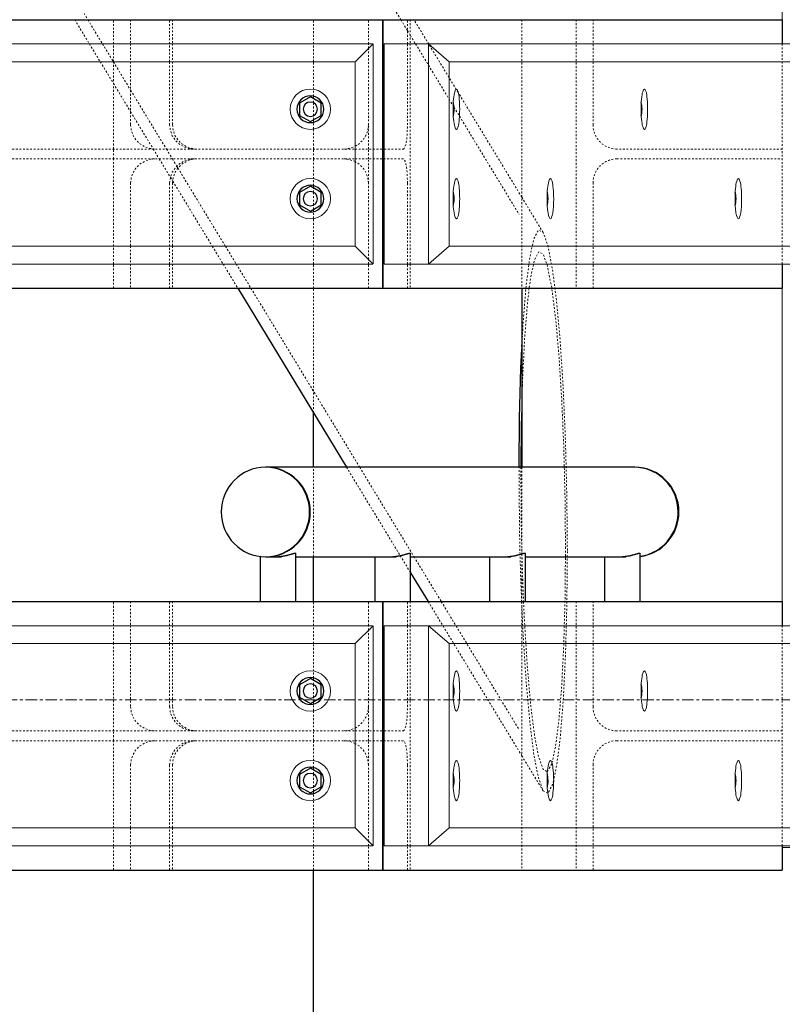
# Model space of a CAD drawing. Header units: millimetres. Extents: x -236694 to -141708, y -41476 to 103952.
# Tile 25 of 103: x -190462 to -189610, y -340 to 760. Entities that reach past the tile are written whole.
import ezdxf

# ---------------------------------------------------------------- set-up
doc = ezdxf.new("R2010")
doc.units = ezdxf.units.MM
doc.linetypes.add('Grid Line', pattern=[22.225, 12.7, -3.175, 3.175, -3.175])
doc.linetypes.add('XX-HIDDEN', pattern=[4, 2, -2])
for name, color, linetype, lineweight in [('N-CO-BC-BETONVORM-G', 50, 'Continuous', 25), ('N-CO-BC-BETONVORM-G-1', 50, 'XX-HIDDEN', 18), ('N-CO-BC-BETONVORM-GN', 10, 'XX-HIDDEN', 18), ('N-CO-KC-KUNSTSTOFVORM-G', 7, 'Continuous', 13), ('N-CO-SC-STAALVORM-G', 10, 'Continuous', 25), ('X-XX-AL-VERWIJZING-G-1', 7, 'Grid Line', 18)]:
    doc.layers.add(name, color=color, linetype=linetype, lineweight=lineweight)

# ---------------------------------------------------------------- blocks, each defined once
blk = doc.blocks.new('GM_Hakorit_2850 - GM_Hakorit_2850-3594086-Doorsnede 3 dubbel geleidewerk')
at = {"layer": 'N-CO-KC-KUNSTSTOFVORM-G'}
for p, q in [((-99861, 733), (-99861, 1137)), ((-99861, 83), (-99861, 487)), ((-99861, -165), (-99861, -163)), ((-99811.6, -165), (-99861, -165))]:
    blk.add_line(p, q, dxfattribs=at)
blk = doc.blocks.new('GM_Hakorit_2695 - GM_Hakorit_2695-V32-Doorsnede 3 dubbel geleidewerk')
at = {"layer": 'N-CO-KC-KUNSTSTOFVORM-G'}
for p, q in [((-100305.7, 733), (-100305.7, 487)), ((-100256.3, 733), (-100305.7, 733)), ((-100256.3, 487), (-100256.3, 733)), ((-99813.3, 733), (-100256.3, 733)), ((-100256.3, 733), (-100233.3, 713)), ((-99796.8, 713), (-99813.3, 733)), ((-99796.8, 713), (-100233.3, 713)), ((-100233.3, 713), (-100233.3, 507)), ((-99796.8, 507), (-99796.8, 713)), ((-100233.3, 507), (-100256.3, 487)), ((-99796.8, 507), (-100233.3, 507)), ((-99813.3, 487), (-99796.8, 507)), ((-100305.7, 487), (-100256.3, 487)), ((-99813.3, 487), (-100256.3, 487))]:
    blk.add_line(p, q, dxfattribs=at)
for centre, start_param, end_param in [((-100225.1, 660), 4.712389, 7.853982), ((-100015.1, 660), 4.712389, 7.853982), ((-99805.1, 660), 4.712389, 7.853982), ((-100225.1, 660), 1.570796, 4.712389), ((-100015.1, 660), 1.570796, 4.712389), ((-99805.1, 660), 1.570796, 4.712389), ((-100120.1, 560), 4.712389, 7.853982), ((-99910.1, 560), 4.712389, 7.853982), ((-99805.1, 560), 4.712389, 7.853982), ((-100225.1, 560), 4.712389, 7.853982), ((-100225.1, 560), 1.570796, 4.712389), ((-100120.1, 560), 1.570796, 3.141593), ((-100120.1, 560), 3.147996, 4.712389), ((-99910.1, 560), 1.570796, 3.141593), ((-99910.1, 560), 3.147996, 4.712389), ((-99805.1, 560), 1.570796, 4.712389)]:
    blk.add_ellipse(centre, major_axis=(0, 22.5), ratio=0.164399, start_param=start_param, end_param=end_param, dxfattribs=at)
blk = doc.blocks.new('GM_Hakorit_2695 - GM_Hakorit_2695-3716366-Doorsnede 3 dubbel geleidewerk')
at = {"layer": 'N-CO-KC-KUNSTSTOFVORM-G'}
for p, q in [((-100305.7, 2033), (-100305.7, 1787)), ((-100256.3, 2033), (-100305.7, 2033)), ((-100256.3, 1787), (-100256.3, 2033)), ((-99813.3, 2033), (-100256.3, 2033)), ((-100256.3, 2033), (-100233.3, 2013)), ((-99796.8, 2013), (-99813.3, 2033)), ((-99796.8, 2013), (-100233.3, 2013)), ((-100233.3, 2013), (-100233.3, 1807)), ((-99796.8, 1807), (-99796.8, 2013)), ((-100233.3, 1807), (-100256.3, 1787)), ((-99796.8, 1807), (-100233.3, 1807)), ((-99813.3, 1787), (-99796.8, 1807)), ((-100305.7, 1787), (-100256.3, 1787)), ((-99813.3, 1787), (-100256.3, 1787))]:
    blk.add_line(p, q, dxfattribs=at)
for centre, start_param, end_param in [((-100225.1, 1960), 4.712389, 7.853982), ((-100015.1, 1960), 4.712389, 7.853982), ((-99805.1, 1960), 4.712389, 7.853982), ((-100225.1, 1960), 1.570796, 4.712389), ((-100015.1, 1960), 1.570796, 4.712389), ((-99805.1, 1960), 1.570796, 4.712389), ((-100225.1, 1860), 4.712389, 7.853982), ((-100120.1, 1860), 4.712389, 7.853982), ((-99910.1, 1860), 4.712389, 7.853982), ((-99805.1, 1860), 4.712389, 7.853982), ((-100225.1, 1860), 1.570796, 4.712389), ((-100120.1, 1860), 1.570796, 4.712389), ((-99910.1, 1860), 1.570796, 4.712389), ((-99805.1, 1860), 1.570796, 4.712389)]:
    blk.add_ellipse(centre, major_axis=(0, 22.5), ratio=0.164399, start_param=start_param, end_param=end_param, dxfattribs=at)
blk = doc.blocks.new('GM_Hakorit_895 - GM_Hakorit_895-3717133-Doorsnede 3 dubbel geleidewerk')
at = {"layer": 'N-CO-KC-KUNSTSTOFVORM-G'}
for p, q in [((-101213.2, 2683), (-101193.2, 2663)), ((-101213.2, 2437.1), (-101213.2, 2682.9)), ((-100318.3, 2683), (-101213.1, 2683)), ((-100338.2, 2663), (-100318.2, 2683)), ((-100318.2, 2682.9), (-100318.2, 2437.1)), ((-100338.2, 2663), (-101193.2, 2663)), ((-101193.2, 2663), (-101193.2, 2457)), ((-100338.2, 2457), (-100338.2, 2663)), ((-101193.2, 2457), (-101213.2, 2437)), ((-100338.2, 2457), (-101193.2, 2457)), ((-100318.2, 2437), (-100338.2, 2457)), ((-100318.3, 2437), (-101213.1, 2437))]:
    blk.add_line(p, q, dxfattribs=at)
for centre, start, end in [((-101143.2, 2610), 0, 180), ((-100765.7, 2610), 360, 180), ((-100388.2, 2610), 0, 180), ((-101143.2, 2610), 180, 0), ((-100765.7, 2610), 180, 360), ((-100388.2, 2610), 180, 0), ((-101143.2, 2510), 0, 180), ((-100388.2, 2510), 0, 180), ((-101143.2, 2510), 180, 0), ((-100388.2, 2510), 180, 0)]:
    blk.add_arc(centre, 22.5, start, end, dxfattribs=at)
blk = doc.blocks.new('GM_Bouten_Moeren_Zeskant - M16-3610774-Doorsnede 3 dubbel geleidewerk')
at = {"layer": 'N-CO-SC-STAALVORM-G'}
for start_param, end_param in [(4.712389, 5.874896), (3.549882, 4.712389)]:
    blk.add_ellipse((-100124, 2510), major_axis=(0, 8), ratio=0.164399, start_param=start_param, end_param=end_param, dxfattribs=at)
blk = doc.blocks.new('GM_Bouten_Moeren_Zeskant - M16-V35-Doorsnede 3 dubbel geleidewerk')
at = {"layer": 'N-CO-SC-STAALVORM-G'}
for start_param, end_param in [(4.712389, 5.874896), (3.579119, 4.712389)]:
    blk.add_ellipse((-100124, -90), major_axis=(0, 8), ratio=0.164399, start_param=start_param, end_param=end_param, dxfattribs=at)
blk = doc.blocks.new('GM_Bouten_Moeren_Zeskant - M16-V40-Doorsnede 3 dubbel geleidewerk')
at = {"layer": 'N-CO-SC-STAALVORM-G'}
for p, q in [((-100765.7, 2623.9), (-100777.7, 2616.9)), ((-100753.7, 2616.9), (-100765.7, 2623.9)), ((-100777.7, 2616.9), (-100777.7, 2603.1)), ((-100753.7, 2603.1), (-100753.7, 2616.9)), ((-100777.7, 2603.1), (-100765.7, 2596.1)), ((-100765.7, 2596.1), (-100753.7, 2603.1))]:
    blk.add_line(p, q, dxfattribs=at)
for radius, start, end in [(15, 0, 180), (8, 0, 180), (15, 180, 0), (8, 180, 0)]:
    blk.add_arc((-100765.7, 2610), radius, start, end, dxfattribs=at)
blk = doc.blocks.new('GM_Haalbuis_2500 - GM_Haalbuis_2500-3644146-Doorsnede 3 dubbel geleidewerk')
at = {"layer": 'N-CO-SC-STAALVORM-G'}
for p, q in [((-100437.6, 260), (-100438.4, 260)), ((-100026.6, 260), (-100437.6, 260)), ((-100025.8, 260), (-100026.6, 260)), ((-100444.4, 160.7), (-100444.4, 110)), ((-100438.4, 160), (-100437.6, 160)), ((-100437.6, 160), (-100420.6, 160)), ((-100404.4, 110), (-100404.4, 164.1)), ((-100404.4, 160), (-100292.3, 160)), ((-100316.2, 160), (-100316.2, 110)), ((-100276.2, 110), (-100276.2, 164.1)), ((-100276.2, 160), (-100164.1, 160)), ((-100188, 160), (-100188, 110)), ((-100148, 110), (-100148, 164.1)), ((-100147.9, 160), (-100035.9, 160)), ((-100059.7, 160), (-100059.7, 110)), ((-100019.7, 110), (-100019.7, 164.1))]:
    blk.add_line(p, q, dxfattribs=at)
for centre, start_param, end_param in [((-100438.4, 210), 0, 1.570796), ((-100438.4, 210), 4.712389, 6.281725), ((-100437.6, 210), 4.712389, 6.281725), ((-100437.6, 210), 5.976494, 6.03371), ((-100437.6, 210), 5.710153, 5.787139), ((-100026.6, 210), 4.712389, 6.281932), ((-100025.8, 210), 4.712389, 6.283185), ((-100026.6, 210), 6.043046, 6.230711), ((-100026.6, 210), 5.798496, 5.941607), ((-100437.6, 210), 5.457101, 5.538474), ((-100026.6, 210), 5.553239, 5.689323), ((-100026.6, 210), 5.306327, 5.442281), ((-100437.6, 210), 5.208505, 5.285294), ((-100026.6, 210), 5.054311, 5.196963), ((-100437.6, 210), 4.961969, 5.0187), ((-100026.6, 210), 4.712389, 4.952399), ((-100438.4, 210), 1.570796, 3.141593), ((-100438.4, 210), 3.143053, 4.712389), ((-100437.6, 210), 3.143053, 4.712389), ((-100025.8, 210), 3.265823, 4.712389), ((-100026.6, 210), 3.28306, 4.712389), ((-100026.6, 210), 4.472379, 4.712389), ((-100437.6, 210), 4.406078, 4.462809), ((-100026.6, 210), 4.227814, 4.370467), ((-100437.6, 210), 3.886304, 3.967677), ((-100437.6, 210), 4.139484, 4.216272), ((-100026.6, 210), 3.982497, 4.118451), ((-100437.6, 210), 3.637639, 3.714625), ((-100026.6, 210), 3.483171, 3.626282), ((-100026.6, 210), 3.735455, 3.871539), ((-100437.6, 210), 3.391068, 3.448284), ((-100026.6, 210), 3.28263, 3.381732)]:
    blk.add_ellipse(centre, major_axis=(0, 50), ratio=0.986394, start_param=start_param, end_param=end_param, dxfattribs=at)
for points, knots in [([(-100427.7, 160), (-100426.6, 160), (-100424.8, 160.1), (-100422.5, 160.3), (-100420.7, 160.5), (-100419, 160.7), (-100417.4, 161), (-100416, 161.3), (-100415, 161.5), (-100414.5, 161.6), (-100414.3, 161.7)], [-1, -1, -1, -1, -0.9444444, -0.9166667, -0.8888889, -0.8611111, -0.8333333, -0.8055556, -0.7916667, -0.7777778, -0.7777778, -0.7777778, -0.7777778]), ([(-100414.3, 161.7), (-100414, 161.7), (-100413.5, 161.9), (-100412.6, 162.1), (-100411.4, 162.4), (-100410.4, 162.7), (-100409.6, 162.9), (-100409, 163.1), (-100408.5, 163.2), (-100407.8, 163.4), (-100407, 163.7), (-100406.2, 163.9), (-100405.6, 164.1), (-100405, 164.1), (-100404.7, 164.2), (-100404.5, 164.1), (-100404.4, 164.1), (-100404.4, 164.1)], [-0.7777778, -0.7777778, -0.7777778, -0.7777778, -0.7638889, -0.75, -0.7222222, -0.6944444, -0.6805556, -0.6666667, -0.6527778, -0.6388889, -0.6111111, -0.5833333, -0.5555556, -0.5277778, -0.5, -0.4722222, -0.4479898, -0.4479898, -0.4479898, -0.4479898]), ([(-100299.5, 160), (-100298.3, 160), (-100296.6, 160.1), (-100294.2, 160.3), (-100292.5, 160.5), (-100290.8, 160.7), (-100289.1, 161), (-100287.8, 161.3), (-100286.8, 161.5), (-100286.3, 161.6), (-100286, 161.7)], [-1, -1, -1, -1, -0.9444444, -0.9166667, -0.8888889, -0.8611111, -0.8333333, -0.8055556, -0.7916667, -0.7777778, -0.7777778, -0.7777778, -0.7777778]), ([(-100286, 161.7), (-100285.8, 161.7), (-100285.3, 161.9), (-100284.3, 162.1), (-100283.2, 162.4), (-100282.1, 162.7), (-100281.4, 162.9), (-100280.8, 163.1), (-100280.2, 163.2), (-100279.6, 163.4), (-100278.8, 163.7), (-100278, 163.9), (-100277.3, 164.1), (-100276.8, 164.1), (-100276.5, 164.2), (-100276.2, 164.1), (-100276.2, 164.1), (-100276.2, 164.1)], [-0.7777778, -0.7777778, -0.7777778, -0.7777778, -0.7638889, -0.75, -0.7222222, -0.6944444, -0.6805556, -0.6666667, -0.6527778, -0.6388889, -0.6111111, -0.5833333, -0.5555556, -0.5277778, -0.5, -0.4722222, -0.4479898, -0.4479898, -0.4479898, -0.4479898]), ([(-100171.3, 160), (-100170.1, 160), (-100168.3, 160.1), (-100166, 160.3), (-100164.3, 160.5), (-100162.6, 160.7), (-100160.9, 161), (-100159.6, 161.3), (-100158.5, 161.5), (-100158, 161.6), (-100157.8, 161.7)], [-1, -1, -1, -1, -0.9444444, -0.9166667, -0.8888889, -0.8611111, -0.8333333, -0.8055556, -0.7916667, -0.7777778, -0.7777778, -0.7777778, -0.7777778]), ([(-100157.8, 161.7), (-100157.5, 161.7), (-100157, 161.9), (-100156.1, 162.1), (-100155, 162.4), (-100153.9, 162.7), (-100153.1, 162.9), (-100152.6, 163.1), (-100152, 163.2), (-100151.3, 163.4), (-100150.6, 163.7), (-100149.8, 163.9), (-100149.1, 164.1), (-100148.6, 164.1), (-100148.2, 164.2), (-100148, 164.1), (-100148, 164.1), (-100148, 164.1)], [-0.7777778, -0.7777778, -0.7777778, -0.7777778, -0.7638889, -0.75, -0.7222222, -0.6944444, -0.6805556, -0.6666667, -0.6527778, -0.6388889, -0.6111111, -0.5833333, -0.5555556, -0.5277778, -0.5, -0.4722222, -0.4479898, -0.4479898, -0.4479898, -0.4479898]), ([(-100043, 160), (-100041.9, 160), (-100040.1, 160.1), (-100037.8, 160.3), (-100036, 160.5), (-100034.3, 160.7), (-100032.7, 161), (-100031.3, 161.3), (-100030.3, 161.5), (-100029.8, 161.6), (-100029.6, 161.7)], [-1, -1, -1, -1, -0.9444444, -0.9166667, -0.8888889, -0.8611111, -0.8333333, -0.8055556, -0.7916667, -0.7777778, -0.7777778, -0.7777778, -0.7777778]), ([(-100029.6, 161.7), (-100029.3, 161.7), (-100028.8, 161.9), (-100027.9, 162.1), (-100026.7, 162.4), (-100025.7, 162.7), (-100024.9, 162.9), (-100024.3, 163.1), (-100023.8, 163.2), (-100023.1, 163.4), (-100022.3, 163.7), (-100021.5, 163.9), (-100020.9, 164.1), (-100020.4, 164.1), (-100020, 164.2), (-100019.8, 164.1), (-100019.7, 164.1), (-100019.7, 164.1)], [-0.7777778, -0.7777778, -0.7777778, -0.7777778, -0.7638889, -0.75, -0.7222222, -0.6944444, -0.6805556, -0.6666667, -0.6527778, -0.6388889, -0.6111111, -0.5833333, -0.5555556, -0.5277778, -0.5, -0.4722222, -0.4479898, -0.4479898, -0.4479898, -0.4479898])]:
    blk.add_open_spline(points, degree=3, knots=knots, dxfattribs=at)
blk = doc.blocks.new('NLI_Balk_Buis - ø323_9_12_5-V24-Doorsnede 3 dubbel geleidewerk')
at = {"layer": 'N-CO-BC-BETONVORM-GN'}
for p, q in [((-100441.7, 1014.5), (-100287.1, 760)), ((-100697.2, 859.3), (-100636.8, 760)), ((-100636.8, 760), (-100620.5, 733)), ((-100287.1, 760), (-100279.8, 747.9)), ((-100279.7, 747.7), (-100276.6, 742.7)), ((-100276.5, 742.5), (-100270.8, 733)), ((-100620.4, 733), (-100608.3, 713)), ((-100270.7, 733), (-100256.4, 709.4)), ((-100608.2, 712.9), (-100589.1, 681.3)), ((-100256.3, 709.2), (-100233.4, 671.5)), ((-100589, 681.2), (-100549.1, 615.5)), ((-100233.3, 671.3), (-100228.8, 663.9)), ((-100228.7, 663.8), (-100227.8, 662.4)), ((-100227.7, 662.2), (-100221.7, 652.3)), ((-100221.6, 652.2), (-100155.1, 542.6)), ((-100549, 615.5), (-100542.4, 604.5)), ((-100542.4, 604.5), (-100537.4, 596.3)), ((-100537.4, 596.2), (-100536.2, 594.4)), ((-100536.2, 594.3), (-100483.2, 507)), ((-100483.1, 507), (-100471, 487)), ((-100471, 487), (-100454.6, 460)), ((-100454.6, 460), (-100333.1, 260)), ((-100333.1, 260), (-100272.4, 160)), ((-100272.4, 160), (-100242, 110)), ((-100242, 110), (-100155.1, -33.1))]:
    blk.add_line(p, q, dxfattribs=at)
blk = doc.blocks.new('NLI_Balk_H - HEB300-V41-Doorsnede 3 dubbel geleidewerk')
at = {"layer": 'N-CO-BC-BETONVORM-GN'}
for p, q in [((-101224.1, 2565.5), (-101213.2, 2565.5)), ((-101213.2, 2565.5), (-101193.3, 2565.5)), ((-101193.2, 2565.5), (-100338.3, 2565.5)), ((-100338.2, 2565.5), (-100318.3, 2565.5)), ((-100318.2, 2565.5), (-100307.3, 2565.5)), ((-101224.1, 2554.5), (-101213.2, 2554.5)), ((-101213.2, 2554.5), (-101193.3, 2554.5)), ((-101193.2, 2554.5), (-100338.3, 2554.5)), ((-100338.2, 2554.5), (-100318.3, 2554.5)), ((-100318.2, 2554.5), (-100307.3, 2554.5))]:
    blk.add_line(p, q, dxfattribs=at)

msp = doc.modelspace()

# ---------------------------------------------------------------- linework, layer by layer
at = {"layer": 'N-CO-BC-BETONVORM-GN'}
for p, q in [((-190401, 760), (-190384.6, 733)), ((-190357.8, 733), (-190357.8, 760)), ((-190338.5, 760), (-190338.5, 733)), ((-190294.9, 733), (-190294.9, 760)), ((-190291.7, 760), (-190291.7, 733)), ((-190134.2, 733), (-190134.2, 760)), ((-190072.9, 733), (-190072.9, 760)), ((-190029.3, 733), (-190029.3, 760)), ((-190026.1, 760), (-190026.1, 733)), ((-190005.4, 732.7), (-190022, 760)), ((-189901.6, 760), (-189901.6, 460)), ((-189840.6, 760), (-189840.6, 460)), ((-189821.9, 642.5), (-189821.9, 760)), ((-190384.6, 733), (-190372.5, 713)), ((-190357.8, 713), (-190357.8, 733)), ((-190338.5, 733), (-190338.5, 713)), ((-190294.9, 713), (-190294.9, 733)), ((-190291.7, 733), (-190291.7, 713)), ((-190134.2, 713), (-190134.2, 733)), ((-190072.9, 727.9), (-190072.9, 733)), ((-190072.9, 642.5), (-190072.9, 727.7)), ((-190029.3, 642.5), (-190029.3, 733)), ((-190026.1, 733), (-190026.1, 487)), ((-189982.9, 695.6), (-190005.3, 732.4)), ((-189610.5, 733), (-189610.5, 487)), ((-190372.4, 713), (-190357.8, 689)), ((-190357.8, 615.5), (-190357.8, 713)), ((-190338.5, 713), (-190338.5, 642.5)), ((-190294.9, 642.5), (-190294.9, 713)), ((-190291.7, 713), (-190291.7, 642.5)), ((-190134.2, 682.1), (-190134.2, 713)), ((-189972.6, 678.7), (-189982.8, 695.4)), ((-190357.7, 688.8), (-190338.6, 657.3)), ((-190134.2, 674.6), (-190134.2, 682)), ((-190134.2, 671.9), (-190134.2, 674.5)), ((-190134.2, 667.2), (-190134.2, 671.8)), ((-189901.6, 561.8), (-189972.5, 678.5)), ((-190134.2, 652.9), (-190134.2, 667.1)), ((-190338.5, 657.1), (-190313.4, 615.8)), ((-190134.2, 648.2), (-190134.2, 652.8)), ((-190134.2, 645.5), (-190134.2, 648.1)), ((-190134.2, 638), (-190134.2, 645.4)), ((-190072.9, 615.5), (-190072.9, 642.5)), ((-190134.2, 615.5), (-190134.2, 637.9)), ((-190357.8, 604.5), (-190357.8, 615.5)), ((-190313.3, 615.7), (-190313.3, 615.5)), ((-190313.2, 615.5), (-190306.6, 604.5)), ((-190134.2, 604.5), (-190134.2, 615.5)), ((-190072.9, 604.5), (-190072.9, 615.5)), ((-190056.8, 615.5), (-190055.2, 615.5)), ((-190055.1, 615.5), (-190033.8, 615.5)), ((-189610.5, 615.5), (-189795.3, 615.5)), ((-190357.8, 507), (-190357.8, 604.5)), ((-190306.5, 604.5), (-190294.1, 584)), ((-190134.2, 582.1), (-190134.2, 604.5)), ((-190072.9, 577.5), (-190072.9, 604.5)), ((-190055.2, 604.5), (-190056.8, 604.5)), ((-190033.8, 604.5), (-190055.1, 604.5)), ((-189795.3, 604.5), (-189610.5, 604.5)), ((-190294, 583.9), (-190291.5, 579.7)), ((-190338.5, 577.5), (-190338.5, 507)), ((-190294.9, 507), (-190294.9, 577.5)), ((-190291.7, 577.5), (-190291.7, 507)), ((-190291.4, 579.6), (-190247.3, 507)), ((-190134.2, 574.6), (-190134.2, 582)), ((-190134.2, 571.9), (-190134.2, 574.5)), ((-190072.9, 492.3), (-190072.9, 577.5)), ((-190029.3, 487), (-190029.3, 577.5)), ((-189821.9, 460), (-189821.9, 577.5)), ((-190134.2, 567.2), (-190134.2, 571.8)), ((-190134.2, 552.9), (-190134.2, 567.1)), ((-189877.7, 522.3), (-189901.5, 561.6)), ((-190134.2, 548.2), (-190134.2, 552.8)), ((-190134.2, 545.5), (-190134.2, 548.1)), ((-190134.2, 538), (-190134.2, 545.4)), ((-190134.2, 507), (-190134.2, 537.9)), ((-190357.8, 487), (-190357.8, 507)), ((-190338.5, 507), (-190338.5, 487)), ((-190294.9, 487), (-190294.9, 507)), ((-190291.7, 507), (-190291.7, 487)), ((-190247.3, 507), (-190235.2, 487)), ((-190134.2, 487), (-190134.2, 507)), ((-190357.8, 460), (-190357.8, 487)), ((-190338.5, 487), (-190338.5, 460)), ((-190294.9, 460), (-190294.9, 487)), ((-190291.7, 487), (-190291.7, 460)), ((-190235.1, 487), (-190218.8, 460)), ((-190134.2, 460), (-190134.2, 487)), ((-190072.9, 487), (-190072.9, 492.1)), ((-190072.9, 460), (-190072.9, 487)), ((-190029.3, 460), (-190029.3, 487)), ((-190026.1, 487), (-190026.1, 460)), ((-190134.2, 345), (-190134.2, 460)), ((-190134.2, 321.2), (-190134.2, 344.8)), ((-190134.2, 160), (-190134.2, 260)), ((-190097.3, 260), (-190037.4, 161.4)), ((-189904.6, 254.8), (-189904.6, 260)), ((-189902.5, 260.1), (-189902.5, 251.4)), ((-189901.6, 260), (-189901.6, 163.3)), ((-189901.5, 168.8), (-189901.4, 163.3)), ((-190037.3, 161.3), (-190025.8, 142.3)), ((-189901.6, 163.2), (-189901.6, 110)), ((-190357.8, 83), (-190357.8, 110)), ((-190338.5, 110), (-190338.5, 83)), ((-190294.9, 83), (-190294.9, 110)), ((-190291.7, 110), (-190291.7, 83)), ((-190134.2, 83), (-190134.2, 110)), ((-190072.9, 83), (-190072.9, 110)), ((-190029.3, 83), (-190029.3, 110)), ((-190026.1, 110), (-190026.1, 83)), ((-190006.1, 110), (-189901.6, -62.1)), ((-189901.6, 107.4), (-189901.7, 109.9)), ((-189901.6, 110), (-189901.6, -190)), ((-189840.6, 110), (-189840.6, -190)), ((-189821.9, -7.5), (-189821.9, 110)), ((-190357.8, 63), (-190357.8, 83)), ((-190338.5, 83), (-190338.5, 63)), ((-190294.9, 63), (-190294.9, 83)), ((-190291.7, 83), (-190291.7, 63)), ((-190134.2, 63), (-190134.2, 83)), ((-190072.9, 77.9), (-190072.9, 83)), ((-190072.9, -7.5), (-190072.9, 77.7)), ((-190029.3, -7.5), (-190029.3, 83)), ((-190026.1, 83), (-190026.1, -163)), ((-189610.5, 83), (-189610.5, -163)), ((-190357.8, -34.5), (-190357.8, 63)), ((-190338.5, 63), (-190338.5, -7.5)), ((-190294.9, -7.5), (-190294.9, 63)), ((-190291.7, 63), (-190291.7, -7.5)), ((-190134.2, 32.1), (-190134.2, 63)), ((-190134.2, 24.6), (-190134.2, 32)), ((-190134.2, 21.9), (-190134.2, 24.5)), ((-190134.2, 17.2), (-190134.2, 21.8)), ((-190134.2, 2.9), (-190134.2, 17.1)), ((-190134.2, -1.8), (-190134.2, 2.8)), ((-190134.2, -4.5), (-190134.2, -1.9)), ((-190134.2, -12), (-190134.2, -4.6)), ((-190072.9, -34.5), (-190072.9, -7.5)), ((-190134.2, -34.5), (-190134.2, -12.1)), ((-190357.8, -45.5), (-190357.8, -34.5)), ((-190134.2, -45.5), (-190134.2, -34.5)), ((-190072.9, -45.5), (-190072.9, -34.5)), ((-190056.8, -34.5), (-190055.2, -34.5)), ((-190055.1, -34.5), (-190033.8, -34.5)), ((-189610.5, -34.5), (-189795.3, -34.5)), ((-190357.8, -143), (-190357.8, -45.5)), ((-190134.2, -67.9), (-190134.2, -45.5)), ((-190072.9, -72.5), (-190072.9, -45.5)), ((-190055.2, -45.5), (-190056.8, -45.5)), ((-190033.8, -45.5), (-190055.1, -45.5)), ((-189795.3, -45.5), (-189610.5, -45.5)), ((-189901.5, -62.3), (-189877.7, -101.5)), ((-190338.5, -72.5), (-190338.5, -143)), ((-190294.9, -143), (-190294.9, -72.5)), ((-190291.7, -72.5), (-190291.7, -143)), ((-190134.2, -75.4), (-190134.2, -68)), ((-190134.2, -78.1), (-190134.2, -75.5)), ((-190072.9, -157.7), (-190072.9, -72.5)), ((-190029.3, -163), (-190029.3, -72.5)), ((-189821.9, -190), (-189821.9, -72.5)), ((-190134.2, -82.8), (-190134.2, -78.2)), ((-190134.2, -97.1), (-190134.2, -82.9)), ((-190134.2, -101.8), (-190134.2, -97.2)), ((-190134.2, -104.5), (-190134.2, -101.9)), ((-190134.2, -112), (-190134.2, -104.6)), ((-190134.2, -143), (-190134.2, -112.1)), ((-190357.8, -163), (-190357.8, -143)), ((-190338.5, -143), (-190338.5, -163)), ((-190294.9, -163), (-190294.9, -143)), ((-190291.7, -143), (-190291.7, -163)), ((-190134.2, -163), (-190134.2, -143)), ((-190357.8, -190), (-190357.8, -163)), ((-190338.5, -163), (-190338.5, -190)), ((-190294.9, -190), (-190294.9, -163)), ((-190291.7, -163), (-190291.7, -190)), ((-190134.2, -190), (-190134.2, -163)), ((-190072.9, -163), (-190072.9, -157.9)), ((-190072.9, -190), (-190072.9, -163)), ((-190029.3, -190), (-190029.3, -163)), ((-190026.1, -163), (-190026.1, -190))]:
    msp.add_line(p, q, dxfattribs=at)
at = {"layer": 'N-CO-BC-BETONVORM-GN', "flags": 128}
for points in [[(-190338.5, 642.5), (-190337.8, 636.5), (-190335.8, 630.8), (-190332.6, 625.7), (-190328.2, 621.4), (-190323, 618.2), (-190317.3, 616.2), (-190311.6, 615.5)], [(-190272.5, 615.9), (-190278.5, 617.8), (-190284, 620.9), (-190288.5, 625.2), (-190292, 630.4), (-190294.1, 636.3), (-190294.9, 642.5)], [(-190291.7, 642.5), (-190291, 636.5), (-190289, 630.8), (-190285.7, 625.7), (-190281.4, 621.4), (-190276.2, 618.2), (-190270.4, 616.2), (-190264.8, 615.5)], [(-190087.6, 618.6), (-190083.2, 621.4), (-190078.9, 625.7), (-190075.6, 630.8), (-190073.6, 636.5), (-190072.9, 642.5)], [(-190033.8, 615.5), (-190032.8, 616.2), (-190031.8, 618.2), (-190030.9, 621.4), (-190030.2, 625.7), (-190029.7, 630.8), (-190029.4, 636.5), (-190029.3, 642.5)], [(-190099.8, 615.5), (-190094.2, 616.2), (-190088.4, 618.2), (-190087.7, 618.5)], [(-190267.4, 615.5), (-190269.2, 615.6), (-190272.5, 615.9)], [(-190311.6, 604.5), (-190317.3, 603.8), (-190323, 601.8), (-190328.2, 598.6), (-190332.6, 594.3), (-190335.8, 589.2), (-190337.8, 583.5), (-190338.5, 577.5)], [(-190294.9, 577.5), (-190294.1, 583.7), (-190292, 589.6), (-190288.5, 594.8), (-190284, 599.1), (-190278.5, 602.2), (-190272.5, 604.1)], [(-190264.8, 604.5), (-190270.4, 603.8), (-190276.2, 601.8), (-190281.4, 598.6), (-190285.7, 594.3), (-190289, 589.2), (-190291, 583.5), (-190291.7, 577.5)], [(-190272.5, 604.1), (-190269.2, 604.4), (-190267.4, 604.5)], [(-190087.7, 601.5), (-190088.4, 601.8), (-190094.2, 603.8), (-190099.8, 604.5)], [(-190072.9, 577.5), (-190073.6, 583.5), (-190075.6, 589.2), (-190078.9, 594.3), (-190083.2, 598.6), (-190087.6, 601.4)], [(-190029.3, 577.5), (-190029.4, 583.5), (-190029.7, 589.2), (-190030.2, 594.3), (-190030.9, 598.6), (-190031.8, 601.8), (-190032.8, 603.8), (-190033.8, 604.5)], [(-189896.9, 460.2), (-189896.7, 462.3), (-189892.6, 494.4), (-189888, 515.6), (-189882.9, 525), (-189877.6, 522.3), (-189872.4, 507.6), (-189867.3, 481.5), (-189862.6, 445), (-189858.5, 399.5), (-189855.2, 346.7), (-189852.7, 288.7), (-189851.2, 227.6), (-189850.6, 165.9)], [(-189852.7, 169.3), (-189853.2, 226.3), (-189854.6, 282.6), (-189856.9, 336.2), (-189860, 384.9), (-189863.8, 426.9), (-189868.1, 460.6), (-189872.8, 484.7), (-189877.6, 498.2), (-189882.5, 500.7), (-189887.2, 492), (-189891.5, 472.5), (-189893.3, 460.1)], [(-189901.4, 396.6), (-189900.1, 420.6), (-189896.9, 460.1)], [(-189893.3, 460), (-189895.2, 442.9), (-189898.3, 404.4), (-189900.6, 358.4), (-189901.4, 334.5)], [(-189903.5, 162.8), (-189904.1, 193.1), (-189904.6, 254.8)], [(-189902.5, 251.4), (-189902.1, 194.4), (-189901.6, 173.6)], [(-189867.8, -70.4), (-189863.8, -51.8), (-189860, -22.2), (-189856.9, 16.3), (-189854.6, 62.3), (-189853.2, 114), (-189852.7, 169.3)], [(-189850.6, 165.9), (-189851.2, 105.9), (-189852.7, 49.9), (-189855.2, 0.1), (-189858.5, -41.7), (-189862.6, -73.7), (-189865.9, -89.8)], [(-189901.7, 110), (-189902.6, 132), (-189903.5, 162.7)], [(-189901.4, 163.2), (-189900.6, 138.1), (-189899.6, 110)], [(-189872.5, -104.3), (-189877.6, -101.6), (-189882.9, -86.9), (-189888, -60.8), (-189892.6, -24.3), (-189896.7, 21.2), (-189900.1, 74), (-189901.5, 104.8)], [(-189899.6, 109.9), (-189898.3, 84.5), (-189895.2, 35.8), (-189891.5, -6.2), (-189887.2, -39.9), (-189882.5, -64), (-189877.6, -77.5), (-189872.9, -80.1)], [(-190338.5, -7.5), (-190337.8, -13.5), (-190335.8, -19.2), (-190332.6, -24.3), (-190328.2, -28.6), (-190323, -31.8), (-190317.3, -33.8), (-190311.6, -34.5)], [(-190267.9, -34.5), (-190273.6, -33.8), (-190279.4, -31.8), (-190284.6, -28.6), (-190288.9, -24.3), (-190292.2, -19.2), (-190294.2, -13.5), (-190294.9, -7.5)], [(-190291.7, -7.5), (-190291, -13.8), (-190288.8, -19.7), (-190285.2, -24.9), (-190280.6, -29.2), (-190275, -32.4), (-190268.9, -34.1)], [(-190087.6, -31.4), (-190083.2, -28.6), (-190078.9, -24.3), (-190075.6, -19.2), (-190073.6, -13.5), (-190072.9, -7.5)], [(-190033.8, -34.5), (-190032.8, -33.8), (-190031.8, -31.8), (-190030.9, -28.6), (-190030.2, -24.3), (-190029.7, -19.2), (-190029.4, -13.5), (-190029.3, -7.5)], [(-190099.8, -34.5), (-190094.2, -33.8), (-190088.4, -31.8), (-190087.7, -31.5)], [(-190268.9, -34.1), (-190267.8, -34.4), (-190267.2, -34.5)], [(-190311.6, -45.5), (-190317.3, -46.2), (-190323, -48.2), (-190328.2, -51.4), (-190332.6, -55.7), (-190335.8, -60.8), (-190337.8, -66.5), (-190338.5, -72.5)], [(-190294.9, -72.5), (-190294.2, -66.5), (-190292.2, -60.8), (-190288.9, -55.7), (-190284.6, -51.4), (-190279.4, -48.2), (-190273.6, -46.2), (-190267.9, -45.5)], [(-190268.9, -45.9), (-190275, -47.6), (-190280.6, -50.8), (-190285.2, -55.1), (-190288.8, -60.3), (-190291, -66.2), (-190291.7, -72.5)], [(-190267.2, -45.5), (-190267.8, -45.6), (-190268.9, -45.9)], [(-190087.7, -48.5), (-190088.4, -48.2), (-190094.2, -46.2), (-190099.8, -45.5)], [(-190072.9, -72.5), (-190073.6, -66.5), (-190075.6, -60.8), (-190078.9, -55.7), (-190083.2, -51.4), (-190087.6, -48.6)], [(-190029.3, -72.5), (-190029.4, -66.5), (-190029.7, -60.8), (-190030.2, -55.7), (-190030.9, -51.4), (-190031.8, -48.2), (-190032.8, -46.2), (-190033.8, -45.5)], [(-189872.9, -80), (-189872.8, -80), (-189868.1, -71.3), (-189867.8, -70.5)], [(-189866, -90.1), (-189867.3, -94.9), (-189872.4, -104.3)]]:
    msp.add_lwpolyline(points, dxfattribs=at)
at = {"layer": 'N-CO-BC-BETONVORM-GN'}
for centre, start_param, end_param in [((-189795.3, 642.5), 1.570796, 3.141593), ((-189795.3, 577.5), 0, 1.570796), ((-189795.3, -7.5), 1.570796, 3.141593), ((-189795.3, -72.5), 0, 1.570796)]:
    msp.add_ellipse(centre, major_axis=(0, 27), ratio=0.986394, start_param=start_param, end_param=end_param, dxfattribs=at)
at = {"layer": 'N-CO-SC-STAALVORM-G'}
for p, q in [((-190973.6, 760), (-190056.8, 760)), ((-190056.8, 760), (-189610.5, 760)), ((-190056.8, 760), (-190056.8, 460)), ((-190056.8, 460), (-190056.8, 760)), ((-189610.5, 760), (-189610.5, 733)), ((-189610.5, 487), (-189610.5, 460)), ((-190973.6, 460), (-190056.8, 460)), ((-190218.8, 460), (-190097.3, 260)), ((-190056.8, 460), (-189610.5, 460)), ((-189901.6, 460), (-189901.6, 260)), ((-189901.5, 394.6), (-189901.4, 396.6)), ((-189901.4, 334.4), (-189901.5, 330.6)), ((-190134.2, 320.9), (-190134.2, 321.2)), ((-190134.2, 260), (-190134.2, 320.7)), ((-190134.2, 110), (-190134.2, 160)), ((-190025.7, 142.1), (-190006.2, 110)), ((-190973.6, 110), (-190056.8, 110)), ((-190056.8, 110), (-189610.5, 110)), ((-190056.8, 110), (-190056.8, -190)), ((-190056.8, -190), (-190056.8, 110)), ((-189610.5, 110), (-189610.5, 83)), ((-189610.5, -163), (-189610.5, -165)), ((-189610.5, -165), (-189610.5, -190)), ((-190973.6, -190), (-190056.8, -190)), ((-190134.2, -1440), (-190134.2, -190)), ((-190056.8, -190), (-189610.5, -190))]:
    msp.add_line(p, q, dxfattribs=at)
at = {"layer": 'N-CO-SC-STAALVORM-G', "flags": 128}
for points in [[(-189904.6, 260.1), (-189904.1, 314.8), (-189902.6, 370.8), (-189901.6, 392.4)], [(-189901.6, 326.2), (-189902.1, 306.7), (-189902.5, 260.1)]]:
    msp.add_lwpolyline(points, dxfattribs=at)
at = {"layer": 'X-XX-AL-VERWIJZING-G-1'}
msp.add_line((-193233.9, 0), (-188296.6, 0), dxfattribs=at)

# ---------------------------------------------------------------- block references
at = {"layer": 'N-CO-BC-BETONVORM-G'}
for name, p in [('GM_Hakorit_2850 - GM_Hakorit_2850-3594086-Doorsnede 3 dubbel geleidewerk', (-89749.5, 0)), ('GM_Hakorit_895 - GM_Hakorit_895-3717133-Doorsnede 3 dubbel geleidewerk', (-89749.5, -1950)), ('GM_Hakorit_2695 - GM_Hakorit_2695-V32-Doorsnede 3 dubbel geleidewerk', (-89749.5, 0)), ('GM_Bouten_Moeren_Zeskant - M16-V40-Doorsnede 3 dubbel geleidewerk', (-89372, -1950)), ('GM_Bouten_Moeren_Zeskant - M16-3610774-Doorsnede 3 dubbel geleidewerk', (-89854.5, -1850)), ('GM_Bouten_Moeren_Zeskant - M16-3610774-Doorsnede 3 dubbel geleidewerk', (-89644.5, -1850)), ('GM_Bouten_Moeren_Zeskant - M16-V40-Doorsnede 3 dubbel geleidewerk', (-89372, -2050)), ('GM_Bouten_Moeren_Zeskant - M16-3610774-Doorsnede 3 dubbel geleidewerk', (-89854.5, -1950)), ('GM_Bouten_Moeren_Zeskant - M16-3610774-Doorsnede 3 dubbel geleidewerk', (-89749.5, -1950)), ('GM_Bouten_Moeren_Zeskant - M16-3610774-Doorsnede 3 dubbel geleidewerk', (-89539.5, -1950)), ('GM_Haalbuis_2500 - GM_Haalbuis_2500-3644146-Doorsnede 3 dubbel geleidewerk', (-89749.5, 0)), ('GM_Hakorit_895 - GM_Hakorit_895-3717133-Doorsnede 3 dubbel geleidewerk', (-89749.5, -2600)), ('GM_Hakorit_2695 - GM_Hakorit_2695-3716366-Doorsnede 3 dubbel geleidewerk', (-89749.5, -1950)), ('GM_Bouten_Moeren_Zeskant - M16-V40-Doorsnede 3 dubbel geleidewerk', (-89372, -2600)), ('GM_Bouten_Moeren_Zeskant - M16-3610774-Doorsnede 3 dubbel geleidewerk', (-89854.5, -2500)), ('GM_Bouten_Moeren_Zeskant - M16-3610774-Doorsnede 3 dubbel geleidewerk', (-89644.5, -2500)), ('GM_Bouten_Moeren_Zeskant - M16-V40-Doorsnede 3 dubbel geleidewerk', (-89372, -2700)), ('GM_Bouten_Moeren_Zeskant - M16-V35-Doorsnede 3 dubbel geleidewerk', (-89854.5, 0)), ('GM_Bouten_Moeren_Zeskant - M16-V35-Doorsnede 3 dubbel geleidewerk', (-89749.5, 0)), ('GM_Bouten_Moeren_Zeskant - M16-V35-Doorsnede 3 dubbel geleidewerk', (-89539.5, 0))]:
    msp.add_blockref(name, p, dxfattribs=at)
at = {"layer": 'N-CO-BC-BETONVORM-G-1'}
for name, p in [('NLI_Balk_Buis - ø323_9_12_5-V24-Doorsnede 3 dubbel geleidewerk', (-89749.5, 0)), ('NLI_Balk_H - HEB300-V41-Doorsnede 3 dubbel geleidewerk', (-89749.5, -1950)), ('NLI_Balk_H - HEB300-V41-Doorsnede 3 dubbel geleidewerk', (-89749.5, -2600))]:
    msp.add_blockref(name, p, dxfattribs=at)

doc.saveas('drawing.dxf')
